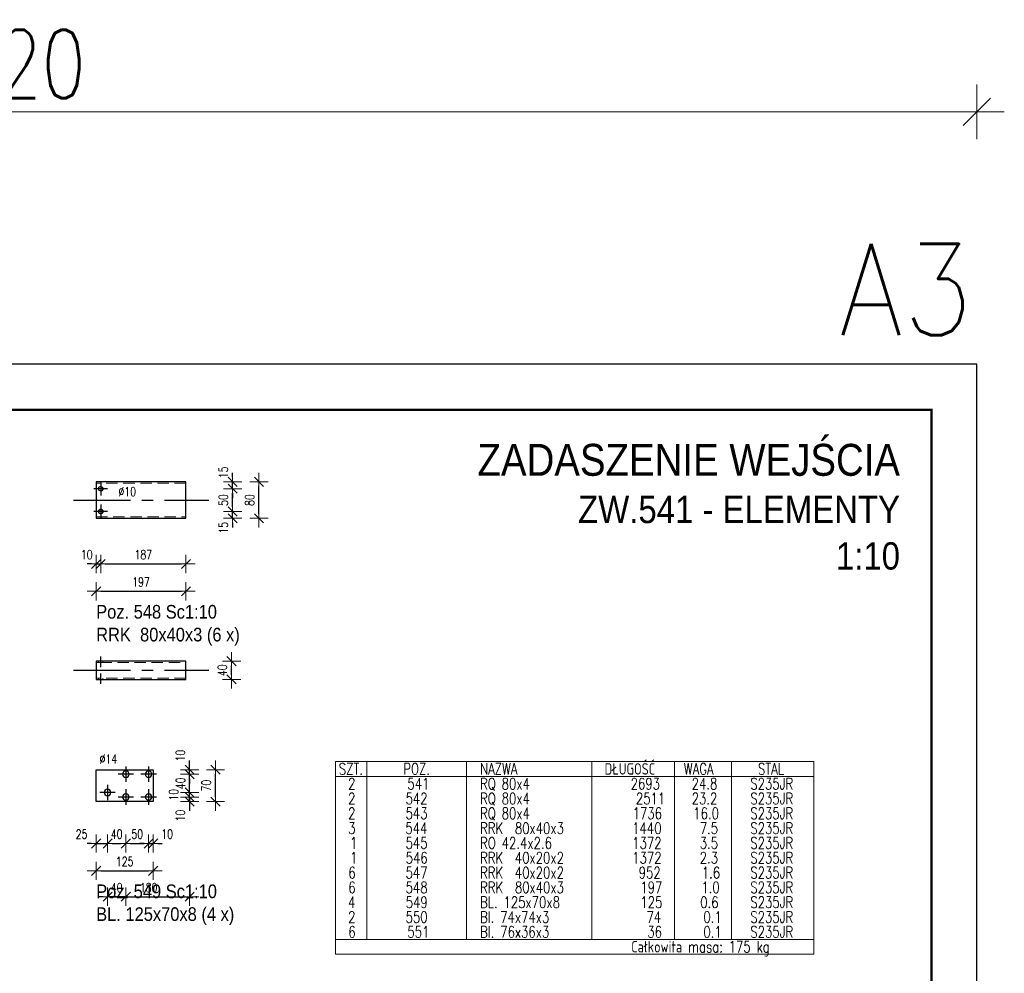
# Model space of a CAD drawing. Header units: millimetres. Extents: x -857 to -425, y 11503 to 11876.
# Tile 8 of 8: x -641 to -425, y 11667 to 11876. Entities that reach past the tile are written whole.
import ezdxf
from ezdxf.enums import TextEntityAlignment as Align

# ---------------------------------------------------------------- set-up
doc = ezdxf.new("R2010")
doc.units = ezdxf.units.MM
doc.header["$LTSCALE"] = 10
doc.linetypes.add('HIDDEN', pattern=[0.375, 0.25, -0.125])
doc.linetypes.add('MITTE', pattern=[2, 1.25, -0.25, 0.25, -0.25])
doc.layers.get('Defpoints').update_dxf_attribs({"color": 1})
doc.layers.add('_FORMATKA', color=8, linetype='Continuous', plot=False)
for name, color, linetype, lineweight in [('_RAMKA', 7, 'Continuous', 35), ('PS_DIM', 4, 'Continuous', 13), ('PS_Hidden', 2, 'HIDDEN', 9), ('PS_Plate', 35, 'Continuous', 30), ('PS_Shape', 161, 'Continuous', 30), ('PS_SOLID', 7, 'Continuous', 30), ('PS_TEXT', 3, 'Continuous', 18)]:
    doc.layers.add(name, color=color, linetype=linetype, lineweight=lineweight)
doc.layers.add('PS_Mid', color=5, linetype='MITTE')
doc.styles.add('ARIAL', font='arial.ttf')
doc.styles.add('gil', font='txt', dxfattribs={"width": 0.9})
doc.styles.add('simplex', font='simplex.shx', dxfattribs={"width": 0.75})
doc.dimstyles.new('1_10_PRZ', dxfattribs={"dimtxt": 2, "dimasz": 1, "dimexe": 2, "dimexo": 5, "dimgap": 1, "dimtad": 1, "dimdec": 0, "dimlfac": 10, "dimtxsty": 'simplex', "dimblk": 'dimznak', "dimcen": 2, "dimse1": 1, "dimse2": 1, "dimclrt": 3, "dimadec": 1, "dimazin": 0, "dimtfac": 1, "dimtdec": 0, "dimtix": 1, "dimtmove": 2, "dimatfit": 3, "dimldrblk": 'dim-grot', "dimfxl": 1, "dimarcsym": 0})
doc.dimstyles.new('1_10_PRZ_DS1-LS10', dxfattribs={"dimtxt": 2, "dimasz": 1, "dimexe": 2, "dimexo": 5, "dimgap": 1, "dimtad": 1, "dimdec": 0, "dimlfac": 10, "dimtxsty": 'simplex', "dimblk": 'dimznak', "dimcen": 2, "dimse1": 1, "dimse2": 1, "dimclrt": 3, "dimadec": 1, "dimazin": 0, "dimtfac": 1, "dimtdec": 0, "dimtix": 1, "dimtmove": 2, "dimatfit": 3, "dimldrblk": 'dim-grot', "dimfxl": 1, "dimarcsym": 0})

# ---------------------------------------------------------------- blocks, each defined once
blk = doc.blocks.new('dimznak')
at = {"color": 0}
for points in [[(0, 2), (0, -2)], [(-2, 0), (2, 0)]]:
    blk.add_lwpolyline(points, dxfattribs=at)
at = {"color": 2}
blk.add_lwpolyline([(1, 1), (-1, -1)], dxfattribs=at)
blk = doc.blocks.new('*D97')
at = {"layer": 'Defpoints', "color": 0, "transparency": 16777216}
for p in [(-622.9, 11768.03), (-623.9, 11766.53), (-622.9, 11756.53)]:
    blk.add_point(p, dxfattribs=at)
at = {"layer": 'PS_DIM', "color": 0, "lineweight": -2, "transparency": 16777216}
for p, q in [((-624.9, 11756.53), (-625.9, 11756.53)), ((-623.9, 11756.53), (-622.9, 11756.53)), ((-621.9, 11756.53), (-620.9, 11756.53))]:
    blk.add_line(p, q, dxfattribs=at)
blk.add_blockref('dimznak', (-623.9, 11756.53), dxfattribs=at)
at = {"layer": 'PS_DIM', "color": 0, "lineweight": -2, "transparency": 16777216, "rotation": 180}
blk.add_blockref('dimznak', (-622.9, 11756.53), dxfattribs=at)
at = {"layer": 'PS_DIM', "color": 3, "transparency": 16777216, "insert": (-625.97, 11758.57), "char_height": 2, "attachment_point": 5, "style": 'simplex'}
blk.add_mtext('10', dxfattribs=at)
blk = doc.blocks.new('dim-grot')
blk.add_hatch(color=256).paths.add_polyline_path([(0, 0), (-2, 0.5), (-2, -0.5)])
blk.add_lwpolyline([(0, 0), (-2, 0.5), (-2, -0.5), (0, 0)])
blk = doc.blocks.new('*D100')
at = {"layer": 'Defpoints', "color": 0, "transparency": 16777216}
for p in [(-622.9, 11768.03), (-593.96, 11768.03), (-623.9, 11766.53)]:
    blk.add_point(p, dxfattribs=at)
at = {"layer": 'PS_DIM', "color": 0, "lineweight": -2, "transparency": 16777216}
for p, q in [((-593.96, 11769.03), (-593.96, 11770.03)), ((-593.96, 11766.53), (-593.96, 11768.03)), ((-593.96, 11765.53), (-593.96, 11764.53))]:
    blk.add_line(p, q, dxfattribs=at)
for p, rotation in [((-593.96, 11768.03), 270), ((-593.96, 11766.53), 90)]:
    blk.add_blockref('dimznak', p, dxfattribs=dict(at, rotation=rotation))
at = {"layer": 'PS_DIM', "color": 3, "transparency": 16777216, "insert": (-596, 11764.45), "char_height": 2, "attachment_point": 5, "rotation": 90, "style": 'simplex'}
blk.add_mtext('15', dxfattribs=at)
blk = doc.blocks.new('*D102')
at = {"layer": 'Defpoints', "color": 0, "transparency": 16777216}
for p in [(-623.9, 11774.53), (-593.96, 11774.53), (-622.9, 11773.03)]:
    blk.add_point(p, dxfattribs=at)
at = {"layer": 'PS_DIM', "color": 0, "lineweight": -2, "transparency": 16777216}
for p, q in [((-593.96, 11775.53), (-593.96, 11776.53)), ((-593.96, 11773.03), (-593.96, 11774.53)), ((-593.96, 11772.03), (-593.96, 11771.03))]:
    blk.add_line(p, q, dxfattribs=at)
for p, rotation in [((-593.96, 11774.53), 270), ((-593.96, 11773.03), 90)]:
    blk.add_blockref('dimznak', p, dxfattribs=dict(at, rotation=rotation))
at = {"layer": 'PS_DIM', "color": 3, "transparency": 16777216, "insert": (-596, 11776.6), "char_height": 2, "attachment_point": 5, "rotation": 90, "style": 'simplex'}
blk.add_mtext('15', dxfattribs=at)
blk = doc.blocks.new('*D105')
at = {"layer": 'Defpoints', "color": 0, "transparency": 16777216}
for p in [(-621.4, 11706.4), (-623.9, 11704.4), (-621.4, 11695.22)]:
    blk.add_point(p, dxfattribs=at)
at = {"layer": 'PS_DIM', "color": 0, "lineweight": -2, "transparency": 16777216}
for p, q in [((-624.9, 11695.22), (-625.9, 11695.22)), ((-623.9, 11695.22), (-621.4, 11695.22)), ((-620.4, 11695.22), (-619.4, 11695.22))]:
    blk.add_line(p, q, dxfattribs=at)
blk.add_blockref('dimznak', (-623.9, 11695.22), dxfattribs=at)
at = {"layer": 'PS_DIM', "color": 0, "lineweight": -2, "transparency": 16777216, "rotation": 180}
blk.add_blockref('dimznak', (-621.4, 11695.22), dxfattribs=at)
at = {"layer": 'PS_DIM', "color": 3, "transparency": 16777216, "insert": (-627.11, 11697.26), "char_height": 2, "attachment_point": 5, "style": 'simplex'}
blk.add_mtext('25', dxfattribs=at)
blk = doc.blocks.new('*D108')
at = {"layer": 'Defpoints', "color": 0, "transparency": 16777216}
for p in [(-612.4, 11705.4), (-611.4, 11704.4), (-611.4, 11695.22)]:
    blk.add_point(p, dxfattribs=at)
at = {"layer": 'PS_DIM', "color": 0, "lineweight": -2, "transparency": 16777216}
for p, q in [((-613.4, 11695.22), (-614.4, 11695.22)), ((-612.4, 11695.22), (-611.4, 11695.22)), ((-610.4, 11695.22), (-609.4, 11695.22))]:
    blk.add_line(p, q, dxfattribs=at)
blk.add_blockref('dimznak', (-612.4, 11695.22), dxfattribs=at)
at = {"layer": 'PS_DIM', "color": 0, "lineweight": -2, "transparency": 16777216, "rotation": 180}
blk.add_blockref('dimznak', (-611.4, 11695.22), dxfattribs=at)
at = {"layer": 'PS_DIM', "color": 3, "transparency": 16777216, "insert": (-608.33, 11697.26), "char_height": 2, "attachment_point": 5, "style": 'simplex'}
blk.add_mtext('10', dxfattribs=at)
blk = doc.blocks.new('*D111')
at = {"layer": 'Defpoints', "color": 0, "transparency": 16777216}
for p in [(-617.4, 11705.4), (-603.4, 11705.4), (-611.4, 11704.4)]:
    blk.add_point(p, dxfattribs=at)
at = {"layer": 'PS_DIM', "color": 0, "lineweight": -2, "transparency": 16777216}
for p, q in [((-603.4, 11706.4), (-603.4, 11707.4)), ((-603.4, 11704.4), (-603.4, 11705.4)), ((-603.4, 11703.4), (-603.4, 11702.4))]:
    blk.add_line(p, q, dxfattribs=at)
for p, rotation in [((-603.4, 11705.4), 270), ((-603.4, 11704.4), 90)]:
    blk.add_blockref('dimznak', p, dxfattribs=dict(at, rotation=rotation))
at = {"layer": 'PS_DIM', "color": 3, "transparency": 16777216, "insert": (-605.44, 11701.33), "char_height": 2, "attachment_point": 5, "rotation": 90, "style": 'simplex'}
blk.add_mtext('10', dxfattribs=at)
blk = doc.blocks.new('*D112')
at = {"layer": 'Defpoints', "color": 0, "transparency": 16777216}
for p in [(-617.4, 11710.4), (-611.4, 11711.4), (-603.4, 11711.4)]:
    blk.add_point(p, dxfattribs=at)
at = {"layer": 'PS_DIM', "color": 0, "lineweight": -2, "transparency": 16777216}
for p, q in [((-603.4, 11712.4), (-603.4, 11713.4)), ((-603.4, 11710.4), (-603.4, 11711.4)), ((-603.4, 11709.4), (-603.4, 11708.4))]:
    blk.add_line(p, q, dxfattribs=at)
for p, rotation in [((-603.4, 11711.4), 270), ((-603.4, 11710.4), 90)]:
    blk.add_blockref('dimznak', p, dxfattribs=dict(at, rotation=rotation))
at = {"layer": 'PS_DIM', "color": 3, "transparency": 16777216, "insert": (-605.44, 11714.47), "char_height": 2, "attachment_point": 5, "rotation": 90, "style": 'simplex'}
blk.add_mtext('10', dxfattribs=at)
blk = doc.blocks.new('*D151')
at = {"layer": 'Defpoints', "color": 0, "transparency": 16777216}
for p in [(-621.4, 11706.4), (-617.4, 11705.4), (-621.4, 11683.53)]:
    blk.add_point(p, dxfattribs=at)
at = {"layer": 'PS_DIM', "color": 0, "lineweight": -2, "transparency": 16777216}
for p, q in [((-622.4, 11683.53), (-623.4, 11683.53)), ((-617.4, 11683.53), (-621.4, 11683.53)), ((-616.4, 11683.53), (-615.4, 11683.53))]:
    blk.add_line(p, q, dxfattribs=at)
blk.add_blockref('dimznak', (-621.4, 11683.53), dxfattribs=at)
at = {"layer": 'PS_DIM', "color": 0, "lineweight": -2, "transparency": 16777216, "rotation": 180}
blk.add_blockref('dimznak', (-617.4, 11683.53), dxfattribs=at)
at = {"layer": 'PS_DIM', "color": 3, "transparency": 16777216, "insert": (-619.4, 11685.53), "char_height": 2, "attachment_point": 5, "style": 'simplex'}
blk.add_mtext('40', dxfattribs=at)
blk = doc.blocks.new('*D153')
at = {"layer": 'Defpoints', "color": 0, "transparency": 16777216}
for p in [(-621.4, 11706.4), (-617.4, 11705.4), (-603.4, 11706.4)]:
    blk.add_point(p, dxfattribs=at)
at = {"layer": 'PS_DIM', "color": 0, "lineweight": -2, "transparency": 16777216}
for p, q in [((-603.4, 11707.4), (-603.4, 11708.4)), ((-603.4, 11705.4), (-603.4, 11706.4)), ((-603.4, 11704.4), (-603.4, 11703.4))]:
    blk.add_line(p, q, dxfattribs=at)
for p, rotation in [((-603.4, 11706.4), 270), ((-603.4, 11705.4), 90)]:
    blk.add_blockref('dimznak', p, dxfattribs=dict(at, rotation=rotation))
at = {"layer": 'PS_DIM', "color": 3, "transparency": 16777216, "insert": (-606.91, 11705.9), "char_height": 2, "attachment_point": 5, "rotation": 90, "style": 'simplex'}
blk.add_mtext('10', dxfattribs=at)
blk = doc.blocks.new('*D154')
at = {"layer": 'Defpoints', "color": 0, "transparency": 16777216}
for p in [(-612.4, 11710.4), (-603.4, 11710.4), (-621.4, 11706.4)]:
    blk.add_point(p, dxfattribs=at)
at = {"layer": 'PS_DIM', "color": 0, "lineweight": -2, "transparency": 16777216}
for p, q in [((-603.4, 11711.4), (-603.4, 11712.4)), ((-603.4, 11706.4), (-603.4, 11710.4)), ((-603.4, 11705.4), (-603.4, 11704.4))]:
    blk.add_line(p, q, dxfattribs=at)
for p, rotation in [((-603.4, 11710.4), 270), ((-603.4, 11706.4), 90)]:
    blk.add_blockref('dimznak', p, dxfattribs=dict(at, rotation=rotation))
at = {"layer": 'PS_DIM', "color": 3, "transparency": 16777216, "insert": (-605.4, 11708.4), "char_height": 2, "attachment_point": 5, "rotation": 90, "style": 'simplex'}
blk.add_mtext('40', dxfattribs=at)
blk = doc.blocks.new('*D17')
at = {"color": 252, "lineweight": -2, "transparency": 16777216}
blk.add_line((-417, 352.33), (-3, 352.33), dxfattribs=at)
at = {"layer": 'Defpoints', "color": 0, "transparency": 16777216}
for p in [(0, 352.33), (-420, 297), (0, 297)]:
    blk.add_point(p, dxfattribs=at)
at = {"color": 252, "lineweight": -2, "transparency": 16777216, "xscale": 3, "yscale": 3, "zscale": 3, "rotation": 180}
blk.add_blockref('dimznak', (-420, 352.33), dxfattribs=at)
at = {"color": 252, "lineweight": -2, "transparency": 16777216, "xscale": 3, "yscale": 3, "zscale": 3}
blk.add_blockref('dimznak', (0, 352.33), dxfattribs=at)
at = {"color": 252, "transparency": 16777216, "insert": (-210, 362.83), "char_height": 15, "attachment_point": 5, "style": 'simplex'}
blk.add_mtext('420', dxfattribs=at)
blk = doc.blocks.new('Tytuł rysunku')
at = {"layer": 'PS_TEXT', "style": 'ARIAL', "flags": 4}
for tag, height, p in [('TYTUŁ1', 7, (-61.19, -9.34)), ('TYTUŁ2', 6, (-61.19, -19.72)), ('SKALA', 6, (-61.19, -28.72))]:
    blk.add_attdef(tag, text='', height=height, dxfattribs=at).set_placement(p, align=Align.MIDDLE_CENTER)
blk = doc.blocks.new('*X176')
at = {"layer": 'PS_Hidden', "color": 2, "linetype": 'HIDDEN'}
for p, q in [((-604.2, 11774.23), (-623.9, 11774.23)), ((-623.9, 11766.83), (-604.2, 11766.83))]:
    blk.add_line(p, q, dxfattribs=at)
at = {"layer": 'PS_Mid', "color": 5, "linetype": 'MITTE'}
for p, q in [((-622.9, 11774.53), (-622.9, 11771.53)), ((-622.9, 11774.53), (-622.9, 11771.53)), ((-621.4, 11773.03), (-624.4, 11773.03)), ((-621.4, 11773.03), (-624.4, 11773.03)), ((-628.9, 11770.53), (-599.2, 11770.53)), ((-621.4, 11768.03), (-624.4, 11768.03)), ((-621.4, 11768.03), (-624.4, 11768.03)), ((-622.9, 11769.53), (-622.9, 11766.53)), ((-622.9, 11769.53), (-622.9, 11766.53))]:
    blk.add_line(p, q, dxfattribs=at)
at = {"layer": 'PS_SOLID', "color": 7, "linetype": 'Continuous'}
for p, q in [((-622.99, 11774.53), (-623.9, 11774.53)), ((-623.9, 11774.53), (-623.9, 11766.53)), ((-604.2, 11774.53), (-622.99, 11774.53)), ((-604.2, 11766.83), (-604.2, 11774.53)), ((-623.4, 11773.03), (-623.28, 11773.35)), ((-623.28, 11772.7), (-623.4, 11773.03)), ((-623.28, 11773.35), (-622.99, 11773.52)), ((-622.99, 11772.53), (-623.28, 11772.7)), ((-622.99, 11773.52), (-622.65, 11773.46)), ((-622.65, 11772.59), (-622.99, 11772.53)), ((-622.65, 11773.46), (-622.43, 11773.2)), ((-622.43, 11772.86), (-622.65, 11772.59)), ((-622.43, 11773.2), (-622.43, 11772.86)), ((-623.4, 11768.03), (-623.28, 11768.35)), ((-623.28, 11767.7), (-623.4, 11768.03)), ((-623.28, 11768.35), (-622.99, 11768.52)), ((-622.99, 11767.53), (-623.28, 11767.7)), ((-622.99, 11768.52), (-622.65, 11768.46)), ((-622.65, 11768.46), (-622.43, 11768.2)), ((-622.43, 11767.86), (-622.65, 11767.59)), ((-622.43, 11768.2), (-622.43, 11767.86)), ((-623.9, 11766.53), (-604.2, 11766.53)), ((-622.65, 11767.59), (-622.99, 11767.53)), ((-604.2, 11766.53), (-604.2, 11766.83))]:
    blk.add_line(p, q, dxfattribs=at)
blk = doc.blocks.new('*X177')
at = {"color": 3, "style": 'gil', "width": 0.9}
for s, p in [('Poz. 548 Sc1:10', (-623.9, 11744.53)), ('RRK  80x40x3 (6 x)', (-623.9, 11739.53))]:
    blk.add_text(s, height=3, dxfattribs=at).set_placement(p)
blk = doc.blocks.new('*X178')
at = {"layer": 'PS_Hidden', "color": 2, "linetype": 'HIDDEN'}
for p, q in [((-623.9, 11734.9), (-622.99, 11734.9)), ((-623.4, 11735.2), (-623.4, 11734.9)), ((-622.99, 11734.9), (-604.2, 11734.9)), ((-622.43, 11734.9), (-622.43, 11735.2)), ((-604.2, 11731.5), (-623.9, 11731.5)), ((-623.4, 11731.5), (-623.4, 11731.2)), ((-622.43, 11731.2), (-622.43, 11731.5))]:
    blk.add_line(p, q, dxfattribs=at)
at = {"layer": 'PS_Mid', "color": 5, "linetype": 'MITTE'}
for p, q in [((-622.9, 11733.9), (-622.9, 11736.2)), ((-622.9, 11733.9), (-622.9, 11736.2)), ((-628.9, 11733.2), (-599.2, 11733.2)), ((-622.9, 11730.2), (-622.9, 11732.5)), ((-622.9, 11730.2), (-622.9, 11732.5))]:
    blk.add_line(p, q, dxfattribs=at)
at = {"layer": 'PS_SOLID', "color": 7, "linetype": 'Continuous'}
for p, q in [((-604.2, 11735.2), (-623.9, 11735.2)), ((-623.9, 11735.2), (-623.9, 11731.5)), ((-604.2, 11731.2), (-604.2, 11735.2)), ((-623.9, 11731.5), (-623.9, 11731.2)), ((-623.9, 11731.2), (-622.99, 11731.2)), ((-622.99, 11731.2), (-604.2, 11731.2))]:
    blk.add_line(p, q, dxfattribs=at)
blk = doc.blocks.new('*X179')
at = {"layer": 'PS_Mid', "color": 5, "linetype": 'MITTE'}
for p, q in [((-617.4, 11712.1), (-617.4, 11708.7)), ((-612.4, 11712.1), (-612.4, 11708.7)), ((-615.7, 11710.4), (-619.1, 11710.4)), ((-610.7, 11710.4), (-614.1, 11710.4)), ((-621.4, 11708.1), (-621.4, 11704.7)), ((-619.7, 11706.4), (-623.1, 11706.4)), ((-615.7, 11705.4), (-619.1, 11705.4)), ((-617.4, 11707.1), (-617.4, 11703.7)), ((-610.7, 11705.4), (-614.1, 11705.4)), ((-612.4, 11707.1), (-612.4, 11703.7))]:
    blk.add_line(p, q, dxfattribs=at)
at = {"layer": 'PS_SOLID', "color": 7, "linetype": 'Continuous'}
for p, q in [((-623.9, 11711.4), (-611.4, 11711.4)), ((-623.9, 11704.4), (-623.9, 11711.4)), ((-611.4, 11711.4), (-611.4, 11704.4)), ((-611.4, 11704.4), (-623.9, 11704.4))]:
    blk.add_line(p, q, dxfattribs=at)
at = {"layer": 'PS_SOLID', "color": 7, "extrusion": (0, 0, -1)}
for centre in [(617.4, 11710.4), (612.4, 11710.4), (621.4, 11706.4), (617.4, 11705.4), (612.4, 11705.4)]:
    blk.add_circle(centre, 0.7, dxfattribs=at)
blk = doc.blocks.new('*X180')
at = {"color": 3, "style": 'gil', "width": 0.9}
for s, p in [('Poz. 549 Sc1:10', (-623.9, 11683.22)), ('BL. 125x70x8 (4 x)', (-623.9, 11678.22))]:
    blk.add_text(s, height=3, dxfattribs=at).set_placement(p)
blk = doc.blocks.new('*X185')
at = {"color": 7}
for p, q in [((-466.43, 11713.19), (-571.43, 11713.19)), ((-571.43, 11713.19), (-571.43, 11670.94)), ((-466.43, 11670.94), (-466.43, 11713.19)), ((-571.43, 11670.94), (-466.43, 11670.94))]:
    blk.add_line(p, q, dxfattribs=at)
at = {"color": 3}
for p, q in [((-564.55, 11713.19), (-564.55, 11674.19)), ((-542.68, 11713.19), (-542.68, 11674.19)), ((-515.18, 11713.19), (-515.18, 11674.19)), ((-497.05, 11713.19), (-497.05, 11674.19)), ((-484.55, 11713.19), (-484.55, 11674.19)), ((-571.43, 11709.94), (-466.43, 11709.94)), ((-571.43, 11674.19), (-466.43, 11674.19))]:
    blk.add_line(p, q, dxfattribs=at)
at = {"color": 1, "style": 'simplex', "width": 0.75}
for s, p in [('SZT.', (-570.67, 11710.32)), ('POZ.', (-556.52, 11710.32)), ('NAZWA', (-539.68, 11710.32)), ('DŁUGOŚĆ', (-512.37, 11710.32)), ('WAGA', (-494.96, 11710.32)), ('STAL', (-478.7, 11710.32)), ('Całkowita masa: 175 kg', (-506.52, 11671.32))]:
    blk.add_text(s, height=2.5, dxfattribs=at).set_placement(p)
at = {"color": 4, "style": 'simplex', "width": 0.75}
for s, p in [('2', (-568.62, 11707.07)), ('541', (-555.62, 11707.07)), ('RQ 80x4', (-539.68, 11707.07)), ('2693', (-506.66, 11707.07)), ('24.8', (-493.27, 11707.07)), ('S235JR', (-480.4, 11707.07)), ('2', (-568.62, 11703.82)), ('542', (-556.03, 11703.82)), ('RQ 80x4', (-539.68, 11703.82)), ('2511', (-505.5, 11703.82)), ('23.2', (-493.27, 11703.82)), ('S235JR', (-480.4, 11703.82)), ('2', (-568.62, 11700.57)), ('543', (-556.03, 11700.57)), ('RQ 80x4', (-539.68, 11700.57)), ('1736', (-506.21, 11700.57)), ('16.0', (-492.91, 11700.57)), ('S235JR', (-480.4, 11700.57)), ('3', (-568.62, 11697.32)), ('544', (-556.07, 11697.32)), ('RRK  80x40x3', (-539.68, 11697.32)), ('1440', (-506.3, 11697.32)), ('7.5', (-491.48, 11697.32)), ('S235JR', (-480.4, 11697.32)), ('1', (-568.21, 11694.07)), ('545', (-556.03, 11694.07)), ('RO 42.4x2.6', (-539.68, 11694.07)), ('1372', (-506.3, 11694.07)), ('3.5', (-491.48, 11694.07)), ('S235JR', (-480.4, 11694.07)), ('1', (-568.21, 11690.82)), ('546', (-555.98, 11690.82)), ('RRK  40x20x2', (-539.68, 11690.82)), ('1372', (-506.3, 11690.82)), ('2.3', (-491.48, 11690.82)), ('S235JR', (-480.4, 11690.82)), ('6', (-568.57, 11687.57)), ('547', (-556.03, 11687.57)), ('RRK  40x20x2', (-539.68, 11687.57)), ('952', (-504.87, 11687.57)), ('1.6', (-491.03, 11687.57)), ('S235JR', (-480.4, 11687.57)), ('6', (-568.57, 11684.32)), ('548', (-556.03, 11684.32)), ('RRK  80x40x3', (-539.68, 11684.32)), ('197', (-504.52, 11684.32)), ('1.0', (-491.12, 11684.32)), ('S235JR', (-480.4, 11684.32)), ('4', (-568.66, 11681.07)), ('549', (-555.98, 11681.07)), ('BL. 125x70x8', (-539.68, 11681.07)), ('125', (-504.52, 11681.07)), ('0.6', (-491.39, 11681.07)), ('S235JR', (-480.4, 11681.07)), ('2', (-568.62, 11677.82)), ('550', (-556.03, 11677.82)), ('Bl. 74x74x3', (-539.68, 11677.82)), ('74', (-503.18, 11677.82)), ('0.1', (-490.68, 11677.82)), ('S235JR', (-480.4, 11677.82)), ('6', (-568.57, 11674.57)), ('551', (-555.62, 11674.57)), ('Bl. 76x36x3', (-539.68, 11674.57)), ('36', (-503, 11674.57)), ('0.1', (-490.68, 11674.57)), ('S235JR', (-480.4, 11674.57))]:
    blk.add_text(s, height=2.5, dxfattribs=at).set_placement(p)
blk = doc.blocks.new('*U16')
at = {"layer": '_FORMATKA', "lineweight": -3}
blk.add_lwpolyline([(-420, 0), (0, 0), (0, 297), (-420, 297)], close=True, dxfattribs=at)
at = {"layer": '_RAMKA', "lineweight": -3, "const_width": 0.5}
blk.add_lwpolyline([(-390, 10), (-10, 10), (-10, 287), (-390, 287)], close=True, dxfattribs=at)
at = {"layer": '_FORMATKA', "lineweight": -3, "style": 'simplex', "width": 0.9}
blk.add_text('A3', height=20, dxfattribs=at).set_placement((-0.86, 303.35), align=Align.RIGHT)
dim = blk.add_linear_dim(base=(0, 352.33), p1=(-420, 297), p2=(0, 297), dimstyle='1_10_PRZ', override={"dimscale": 3, "dimtxt": 5, "dimlfac": 1, "dimclrd": 252, "dimclrt": 252})
dim.commit()
dim.dimension.update_dxf_attribs({"geometry": '*D17', "text_midpoint": (-210, 362.83)})

msp = doc.modelspace()

# ---------------------------------------------------------------- block references
ref = msp.add_blockref('Tytuł rysunku', (-442.56, 11785.2))
ref.add_attrib('TYTUŁ1', 'ZADASZENIE WEJŚCIA', dxfattribs={"layer": 'PS_TEXT', "height": 7, "style": 'gil', "width": 0.9}).set_placement((-447.56, 11775.86), align=Align.RIGHT)
ref.add_attrib('TYTUŁ2', 'ZW.541 - ELEMENTY', dxfattribs={"layer": 'PS_TEXT', "height": 6, "style": 'gil', "width": 0.9}).set_placement((-447.56, 11765.48), align=Align.RIGHT)
ref.add_attrib('SKALA', '1:10', dxfattribs={"layer": 'PS_TEXT', "height": 6, "style": 'gil', "width": 0.9}).set_placement((-447.56, 11755.29), align=Align.RIGHT)
at = {"layer": 'PS_DIM'}
msp.add_blockref('*U16', (-430.68, 11503.35), dxfattribs=at)
at = {"layer": 'PS_Plate'}
msp.add_blockref('*X179', (0, 0), dxfattribs=at)
at = {"layer": 'PS_Shape', "color": 31}
for name in ['*X176', '*X178']:
    msp.add_blockref(name, (0, 0), dxfattribs=at)
at = {"layer": 'PS_TEXT'}
for name in ['*X177', '*X180']:
    msp.add_blockref(name, (0, 0), dxfattribs=at)
at = {"layer": 'PS_TEXT', "color": 2, "linetype": 'Continuous'}
msp.add_blockref('*X185', (0, 0), dxfattribs=at)

# ---------------------------------------------------------------- texts
at = {"layer": 'PS_DIM', "char_height": 2, "attachment_point": 7, "style": 'simplex'}
for s, insert in [('\\A1;%%c10', (-619.01, 11771.39)), ('\\A1;%%c14', (-623.16, 11712.73))]:
    msp.add_mtext(s, dxfattribs=dict(at, insert=insert))

# ---------------------------------------------------------------- dimensions: what is measured, and where the dimension line sits
at = {"layer": 'PS_DIM'}
for base, p1, p2, text, picture, middle in [((-593.96, 11774.53), (-622.9, 11773.03), (-623.9, 11774.53), '15', '*D102', (-596, 11776.6)), ((-593.96, 11768.03), (-623.9, 11766.53), (-622.9, 11768.03), '15', '*D100', (-596, 11764.45)), ((-603.4, 11711.4), (-617.4, 11710.4), (-611.4, 11711.4), '10', '*D112', (-605.44, 11714.47)), ((-603.4, 11705.4), (-611.4, 11704.4), (-617.4, 11705.4), '10', '*D111', (-605.44, 11701.33))]:
    dim = msp.add_linear_dim(base=base, p1=p1, p2=p2, angle=90, text=text, dimstyle='1_10_PRZ_DS1-LS10', dxfattribs=at)
    dim.commit()
    dim.dimension.update_dxf_attribs({"geometry": picture, "text_midpoint": middle, "dimtype": 128})
for base, p1, p2, location, text in [((-588.2, 11774.53), (-604.2, 11766.53), (-604.2, 11774.53), (-590.24, 11770.53), '80'), ((-593.96, 11773.03), (-622.9, 11768.03), (-622.9, 11773.03), (-596, 11770.53), '50'), ((-594.2, 11735.2), (-604.2, 11731.2), (-604.2, 11735.2), (-596.24, 11733.2), '40'), ((-597.72, 11711.4), (-623.9, 11704.4), (-623.9, 11711.4), (-599.76, 11707.9), '70')]:
    msp.add_linear_dim(base=base, p1=p1, p2=p2, angle=90, location=location, text=text, dimstyle='1_10_PRZ_DS1-LS10', dxfattribs=at).render()
for base, p1, p2, text, picture, middle in [((-622.9, 11756.53), (-623.9, 11766.53), (-622.9, 11768.03), '10', '*D97', (-625.97, 11758.57)), ((-621.4, 11695.22), (-623.9, 11704.4), (-621.4, 11706.4), '25', '*D105', (-627.11, 11697.26)), ((-611.4, 11695.22), (-612.4, 11705.4), (-611.4, 11704.4), '10', '*D108', (-608.33, 11697.26))]:
    dim = msp.add_linear_dim(base=base, p1=p1, p2=p2, text=text, dimstyle='1_10_PRZ_DS1-LS10', dxfattribs=at)
    dim.commit()
    dim.dimension.update_dxf_attribs({"geometry": picture, "text_midpoint": middle, "dimtype": 128})
for base, p1, p2, location, text in [((-604.2, 11756.53), (-622.9, 11768.03), (-604.2, 11766.53), (-613.55, 11758.57), '187'), ((-604.2, 11750.53), (-623.9, 11766.53), (-604.2, 11766.53), (-614.05, 11752.57), '197'), ((-617.4, 11695.22), (-621.4, 11706.4), (-617.4, 11705.4), (-619.4, 11697.26), '40'), ((-612.4, 11695.22), (-617.4, 11705.4), (-612.4, 11705.4), (-614.9, 11697.26), '50'), ((-611.4, 11689.22), (-623.9, 11704.4), (-611.4, 11704.4), (-617.65, 11691.26), '125')]:
    msp.add_linear_dim(base=base, p1=p1, p2=p2, location=location, text=text, dimstyle='1_10_PRZ_DS1-LS10', dxfattribs=at).render()
dim = msp.add_linear_dim(base=(-603.4, 11710.4), p1=(-621.4, 11706.4), p2=(-612.4, 11710.4), angle=90, dimstyle='1_10_PRZ', dxfattribs=at)
dim.commit()
dim.dimension.update_dxf_attribs({"geometry": '*D154', "text_midpoint": (-605.4, 11708.4)})
dim = msp.add_linear_dim(base=(-603.4, 11706.4), p1=(-617.4, 11705.4), p2=(-621.4, 11706.4), angle=90, dimstyle='1_10_PRZ', dxfattribs=at)
dim.commit()
dim.dimension.update_dxf_attribs({"geometry": '*D153', "text_midpoint": (-606.91, 11705.9), "dimtype": 128})
dim = msp.add_linear_dim(base=(-621.4, 11683.53), p1=(-617.4, 11705.4), p2=(-621.4, 11706.4), dimstyle='1_10_PRZ_DS1-LS10', dxfattribs=at)
dim.commit()
dim.dimension.update_dxf_attribs({"geometry": '*D151', "text_midpoint": (-619.4, 11685.53)})
msp.add_linear_dim(base=(-603.4, 11683.53), p1=(-621.4, 11706.4), p2=(-603.4, 11705.4), dimstyle='1_10_PRZ_DS1-LS10', dxfattribs=at).render()

doc.saveas('drawing.dxf')
